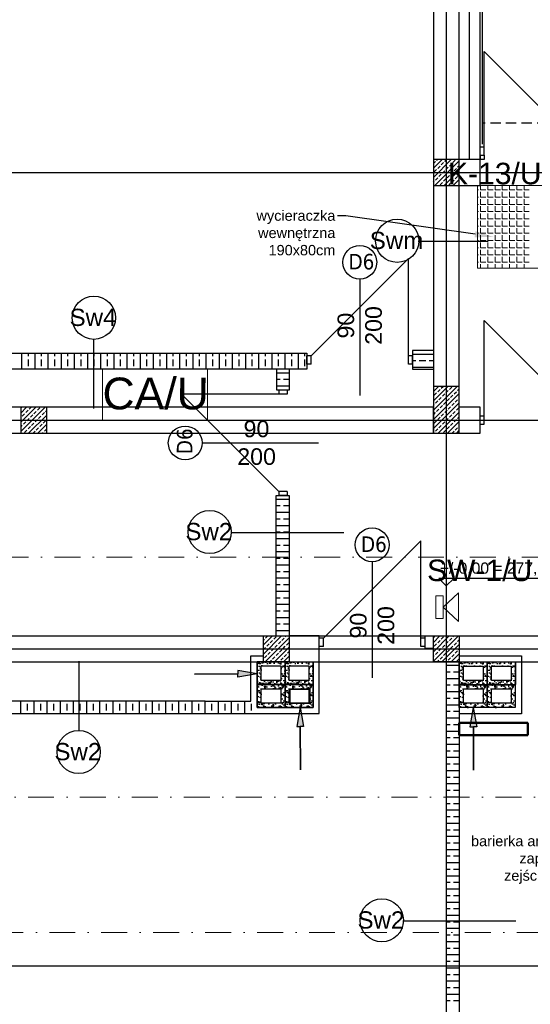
# Model space of a CAD drawing. Header units: millimetres. Extents: x -7023 to 53801, y 9849 to 33561.
# Tile 244 of 256: x 11218 to 11711, y 24014 to 24964. Entities that reach past the tile are written whole.
import ezdxf
from ezdxf.enums import TextEntityAlignment as Align

# ---------------------------------------------------------------- set-up
doc = ezdxf.new("R2010")
doc.units = ezdxf.units.MM
for name, pattern in [('DASHDOT', [1, 0.5, -0.25, 0, -0.25]), ('DASHDOTX2', [2, 1, -0.5, 0, -0.5]), ('DASHED', [0.75, 0.5, -0.25])]:
    doc.linetypes.add(name, pattern=pattern)
doc.layers.add('.IE_podklad', color=252, linetype='Continuous')
doc.layers.add('IE_SSWiN', color=86, linetype='Continuous')
doc.styles.add('MtX_Arial_2', font='txt')
doc.styles.add('Opisowy', font='arial.ttf')
doc.styles.get("Standard").update_dxf_attribs({"font": 'arial.ttf'})
doc.styles.add('WMF-ARIAL0', font='arial.ttf', dxfattribs={"oblique": 0.85})
doc.linetypes.add('ZIGZAG', pattern='A,0.00254,-5.08,[131,ltypeshp.shx,S=5.08,R=0,X=-5.08,Y=0],-10.16,[131,ltypeshp.shx,S=5.08,R=180,X=5.08,Y=0],-5.08', length=20.32254)

# ---------------------------------------------------------------- blocks, each defined once
blk = doc.blocks.new('A$C0A317D0A')
at = {"layer": 'IE_SSWiN', "lineweight": 18}
for p, q in [((5.12, 4.72), (10.27, 9.45)), ((10.27, 9.45), (10.27, 0)), ((5.12, 4.72), (10.27, 0))]:
    blk.add_line(p, q, dxfattribs=at)
blk.add_lwpolyline([(2.7, 8.53), (5.12, 8.53), (5.12, 0.92), (2.72, 0.92)], close=True, dxfattribs=at)

msp = doc.modelspace()

# ---------------------------------------------------------------- hatches: boundary and pattern name
at = {"layer": '.IE_podklad'}
h = msp.add_hatch(dxfattribs=at)
h.set_pattern_fill('AR-SAND', color=256, scale=0.1)
h.set_pattern_definition([(37.5, (-5339.925, 35154.1602), (-0.1600031, 4.8941324), [0, -3.8608, 0, -4.318, 0, -4.1275]), (7.5, (-5339.925, 35154.16), (4.4952328, 7.168251), [0, -2.0828, 0, -3.4798, 0, -1.3335]), (327.5, (-5343.0493, 35154.1602), (7.9099237, 0.01437185), [0, -1.27, 0, -4.572, 0, -5.969]), (317.5, (-5343.049, 35154.16), (7.6355645, 2.2292932), [0, -0.635, 0, -2.9972, 0, -3.429])])
h.paths.add_polyline_path([(11474.06, 24344.43), (11447.06, 24344.43), (11447.06, 24322.43), (11474.06, 24322.43)])
h.paths.add_polyline_path([(11470.06, 24340.43), (11470.06, 24326.43), (11451.06, 24326.43), (11451.06, 24340.43)], flags=16)
h.paths.add_polyline_path([(11474.06, 24322.43), (11447.06, 24322.43), (11447.06, 24300.43), (11474.06, 24300.43)])
h.paths.add_polyline_path([(11470.06, 24318.43), (11470.06, 24304.43), (11451.06, 24304.43), (11451.06, 24318.43)], flags=16)
h = msp.add_hatch(dxfattribs=at)
h.set_pattern_fill('AR-SAND', color=256, scale=0.1)
h.set_pattern_definition([(37.5, (-5312.925, 35154.1602), (-0.1600031, 4.8941324), [0, -3.8608, 0, -4.318, 0, -4.1275]), (7.5, (-5312.925, 35154.16), (4.4952328, 7.168251), [0, -2.0828, 0, -3.4798, 0, -1.3335]), (327.5, (-5316.0493, 35154.1602), (7.9099237, 0.01437185), [0, -1.27, 0, -4.572, 0, -5.969]), (317.5, (-5316.049, 35154.16), (7.6355645, 2.2292932), [0, -0.635, 0, -2.9972, 0, -3.429])])
h.paths.add_polyline_path([(11501.06, 24344.43), (11474.06, 24344.43), (11474.06, 24322.43), (11501.06, 24322.43)])
h.paths.add_polyline_path([(11497.06, 24340.43), (11497.06, 24326.43), (11478.06, 24326.43), (11478.06, 24340.43)], flags=16)
h.paths.add_polyline_path([(11501.06, 24322.43), (11474.06, 24322.43), (11474.06, 24300.43), (11501.06, 24300.43)])
h.paths.add_polyline_path([(11497.06, 24318.43), (11497.06, 24304.43), (11478.06, 24304.43), (11478.06, 24318.43)], flags=16)
h = msp.add_hatch(dxfattribs=at)
h.set_pattern_fill('AR-SAND', color=256, scale=0.1)
h.set_pattern_definition([(37.5, (-5144.925, 35154.11), (-0.1600031, 4.8941324), [0, -3.8608, 0, -4.318, 0, -4.1275]), (7.5, (-5144.925, 35154.11), (4.4952328, 7.168251), [0, -2.0828, 0, -3.4798, 0, -1.3335]), (327.5, (-5148.0493, 35154.11), (7.9099237, 0.01437185), [0, -1.27, 0, -4.572, 0, -5.969]), (317.5, (-5148.049, 35154.11), (7.6355645, 2.2292932), [0, -0.635, 0, -2.9972, 0, -3.429])])
h.paths.add_polyline_path([(11669.06, 24344.38), (11642.06, 24344.38), (11642.06, 24322.38), (11669.06, 24322.38)])
h.paths.add_polyline_path([(11665.06, 24340.38), (11665.06, 24326.38), (11646.06, 24326.38), (11646.06, 24340.38)], flags=16)
h.paths.add_polyline_path([(11669.06, 24322.38), (11642.06, 24322.38), (11642.06, 24300.38), (11669.06, 24300.38)])
h.paths.add_polyline_path([(11665.06, 24318.38), (11665.06, 24304.38), (11646.06, 24304.38), (11646.06, 24318.38)], flags=16)
h = msp.add_hatch(dxfattribs=at)
h.set_pattern_fill('AR-SAND', color=256, scale=0.1)
h.set_pattern_definition([(37.5, (-5117.925, 35154.11), (-0.1600031, 4.8941324), [0, -3.8608, 0, -4.318, 0, -4.1275]), (7.5, (-5117.925, 35154.11), (4.4952328, 7.168251), [0, -2.0828, 0, -3.4798, 0, -1.3335]), (327.5, (-5121.0493, 35154.11), (7.9099237, 0.01437185), [0, -1.27, 0, -4.572, 0, -5.969]), (317.5, (-5121.049, 35154.11), (7.6355645, 2.2292932), [0, -0.635, 0, -2.9972, 0, -3.429])])
h.paths.add_polyline_path([(11696.06, 24344.38), (11669.06, 24344.38), (11669.06, 24322.38), (11696.06, 24322.38)])
h.paths.add_polyline_path([(11692.06, 24340.38), (11692.06, 24326.38), (11673.06, 24326.38), (11673.06, 24340.38)], flags=16)
h.paths.add_polyline_path([(11696.06, 24322.38), (11669.06, 24322.38), (11669.06, 24300.38), (11696.06, 24300.38)])
h.paths.add_polyline_path([(11692.06, 24318.38), (11692.06, 24304.38), (11673.06, 24304.38), (11673.06, 24318.38)], flags=16)
h = msp.add_hatch(color=256, dxfattribs=at)
h.dxf.hatch_style = 1
h.paths.add_polyline_path([(11428.5, 24332.76), (11428.47, 24336.03), (11447.06, 24332.9), (11428.52, 24329.5)])
h = msp.add_hatch(color=256, dxfattribs=at)
h.dxf.hatch_style = 1
h.paths.add_polyline_path([(11488.6, 24282.01), (11485.34, 24282), (11488.53, 24300.57), (11491.86, 24282.02)])
h = msp.add_hatch(color=256, dxfattribs=at)
h.dxf.hatch_style = 1
h.paths.add_polyline_path([(11655.63, 24281.82), (11652.36, 24281.81), (11655.56, 24300.38), (11658.89, 24281.83)])

# ---------------------------------------------------------------- linework, layer by layer
at = {"layer": '.IE_podklad', "ltscale": 25}
for p, q in [((11629.56, 25399.22), (11629.56, 23307.08)), ((10554.1, 24816.88), (13853.09, 24816.88)), ((10554.1, 24577.88), (13536.66, 24577.88)), ((10554.1, 24356.88), (13853.09, 24356.88)), ((10554.1, 24050.88), (13853.09, 24050.88))]:
    msp.add_line(p, q, dxfattribs=at)
at = {"layer": '.IE_podklad'}
for p, q in [((11664.06, 25098.38), (11664.06, 24844.21)), ((11662.06, 24829.38), (11662.06, 25096.38)), ((11642.06, 24829.38), (11642.06, 25076.38)), ((11617.06, 25051.38), (11617.06, 24590.38)), ((11666.06, 24841.66), (11666.06, 24933.66)), ((11758.06, 24841.66), (11666.06, 24933.66)), ((11662.06, 24841.66), (11666.06, 24841.66)), ((11662.06, 24833.66), (11662.06, 24841.66)), ((11666.06, 24833.66), (11666.06, 24841.66)), ((11662.06, 24833.77), (11662.06, 24829.38)), ((11662.06, 24833.66), (11666.06, 24833.66)), ((11666.06, 24833.77), (11666.06, 24829.38)), ((11617.06, 24821.04), (11625.39, 24829.38)), ((11617.06, 24812.06), (11634.37, 24829.38)), ((11642.06, 24829.38), (11617.06, 24829.38)), ((11617.06, 24829.38), (11617.06, 24804.38)), ((11617.06, 24825.53), (11619.07, 24827.54)), ((11618.35, 24804.38), (11642.06, 24828.08)), ((11620.19, 24828.67), (11620.9, 24829.38)), ((11621.31, 24820.81), (11623.56, 24823.05)), ((11624.68, 24824.18), (11626.93, 24826.42)), ((11628.05, 24827.54), (11629.88, 24829.38)), ((11632.54, 24823.05), (11634.78, 24825.3)), ((11635.91, 24826.42), (11638.15, 24828.67)), ((11640.4, 24821.93), (11642.06, 24823.59)), ((11662.06, 24829.38), (11642.06, 24829.38)), ((11642.06, 24804.38), (11642.06, 24829.38)), ((11666.06, 24829.38), (11660.75, 24829.38)), ((11662.06, 24804.38), (11662.06, 24829.38)), ((11617.95, 24817.44), (11620.19, 24819.69)), ((11622.44, 24812.95), (11624.68, 24815.2)), ((11625.8, 24816.32), (11628.05, 24818.56)), ((11627.33, 24804.38), (11642.06, 24819.1)), ((11629.17, 24819.69), (11631.42, 24821.93)), ((11630.29, 24811.83), (11632.54, 24814.07)), ((11633.66, 24815.2), (11635.91, 24817.44)), ((11637.03, 24818.56), (11639.28, 24820.81)), ((11638.15, 24810.71), (11640.4, 24812.95)), ((11641.52, 24814.07), (11642.06, 24814.61)), ((11617.06, 24807.57), (11617.95, 24808.46)), ((11617.06, 24804.38), (11642.06, 24804.38)), ((11619.07, 24809.58), (11621.31, 24811.83)), ((11623.56, 24805.09), (11625.8, 24807.34)), ((11626.93, 24808.46), (11629.17, 24810.71)), ((11631.82, 24804.38), (11633.66, 24806.22)), ((11634.78, 24807.34), (11637.03, 24809.58)), ((11636.31, 24804.38), (11642.06, 24810.12)), ((11640.8, 24804.38), (11641.52, 24805.09)), ((11642.06, 24590.38), (11642.06, 24804.38)), ((11642.06, 24804.38), (11662.06, 24804.38)), ((11602.49, 24750.5), (11669.97, 24750.5)), ((11499.06, 24639.88), (11593.06, 24733.88)), ((11593.06, 24639.88), (11593.06, 24733.88)), ((11546.06, 24713.9), (11546.06, 24601.72)), ((11666.06, 24581.88), (11666.06, 24673.88)), ((11758.06, 24581.88), (11666.06, 24673.88)), ((11289.15, 24656.39), (11289.15, 24588.92)), ((10896.06, 24642.38), (11495.06, 24642.38)), ((11220.17, 24626.88), (11220.17, 24642.38)), ((11226.52, 24639.58), (11226.52, 24642.38)), ((11232.87, 24626.88), (11232.87, 24642.38)), ((11239.22, 24639.58), (11239.22, 24642.38)), ((11245.57, 24626.88), (11245.57, 24642.38)), ((11251.92, 24639.58), (11251.92, 24642.38)), ((11258.27, 24626.88), (11258.27, 24642.38)), ((11264.62, 24639.58), (11264.62, 24642.38)), ((11270.97, 24626.88), (11270.97, 24642.38)), ((11277.32, 24639.58), (11277.32, 24642.38)), ((11283.67, 24626.88), (11283.67, 24642.38)), ((11290.02, 24639.58), (11290.02, 24642.38)), ((11296.37, 24626.88), (11296.37, 24642.38)), ((11302.72, 24639.58), (11302.72, 24642.38)), ((11309.07, 24626.88), (11309.07, 24642.38)), ((11315.42, 24639.58), (11315.42, 24642.38)), ((11321.77, 24626.88), (11321.77, 24642.38)), ((11328.12, 24639.58), (11328.12, 24642.38)), ((11334.47, 24626.88), (11334.47, 24642.38)), ((11340.82, 24639.58), (11340.82, 24642.38)), ((11347.17, 24626.88), (11347.17, 24642.38)), ((11353.52, 24639.58), (11353.52, 24642.38)), ((11359.87, 24626.88), (11359.87, 24642.38)), ((11366.22, 24639.58), (11366.22, 24642.38)), ((11372.57, 24626.88), (11372.57, 24642.38)), ((11378.92, 24639.58), (11378.92, 24642.38)), ((11385.27, 24626.88), (11385.27, 24642.38)), ((11391.62, 24639.58), (11391.62, 24642.38)), ((11397.97, 24626.88), (11397.97, 24642.38)), ((11404.32, 24639.58), (11404.32, 24642.38)), ((11410.67, 24626.88), (11410.67, 24642.38)), ((11417.02, 24639.58), (11417.02, 24642.38)), ((11423.37, 24626.88), (11423.37, 24642.38)), ((11429.72, 24639.58), (11429.72, 24642.38)), ((11436.07, 24626.88), (11436.07, 24642.38)), ((11442.42, 24639.58), (11442.42, 24642.38)), ((11448.77, 24626.88), (11448.77, 24642.38)), ((11455.12, 24639.58), (11455.12, 24642.38)), ((11461.47, 24626.88), (11461.47, 24642.38)), ((11467.82, 24639.58), (11467.82, 24642.38)), ((11474.17, 24626.88), (11474.17, 24642.38)), ((11480.52, 24639.58), (11480.52, 24642.38)), ((11486.87, 24626.88), (11486.87, 24642.38)), ((11493.22, 24639.58), (11493.22, 24642.38)), ((11495.06, 24642.38), (11495.06, 24626.88)), ((11617.06, 24644.88), (11597.06, 24644.88)), ((11597.06, 24644.88), (11597.06, 24626.88)), ((11226.52, 24630.05), (11226.52, 24636.4)), ((11239.22, 24630.05), (11239.22, 24636.4)), ((11251.92, 24630.05), (11251.92, 24636.4)), ((11264.62, 24630.05), (11264.62, 24636.4)), ((11277.32, 24630.05), (11277.32, 24636.4)), ((11290.02, 24630.05), (11290.02, 24636.4)), ((11302.72, 24630.05), (11302.72, 24636.4)), ((11315.42, 24630.05), (11315.42, 24636.4)), ((11328.12, 24630.05), (11328.12, 24636.4)), ((11340.82, 24630.05), (11340.82, 24636.4)), ((11353.52, 24630.05), (11353.52, 24636.4)), ((11366.22, 24630.05), (11366.22, 24636.4)), ((11378.92, 24630.05), (11378.92, 24636.4)), ((11391.62, 24630.05), (11391.62, 24636.4)), ((11404.32, 24630.05), (11404.32, 24636.4)), ((11417.02, 24630.05), (11417.02, 24636.4)), ((11429.72, 24630.05), (11429.72, 24636.4)), ((11442.42, 24630.05), (11442.42, 24636.4)), ((11455.12, 24630.05), (11455.12, 24636.4)), ((11467.82, 24630.05), (11467.82, 24636.4)), ((11480.52, 24630.05), (11480.52, 24636.4)), ((11493.22, 24630.05), (11493.22, 24636.4)), ((11499.06, 24639.88), (11495.06, 24639.88)), ((11495.06, 24631.88), (11495.06, 24639.88)), ((11499.06, 24631.88), (11499.06, 24639.88)), ((11597.06, 24639.88), (11593.06, 24639.88)), ((11593.06, 24631.88), (11593.06, 24639.88)), ((11597.06, 24641.63), (11617.06, 24641.63)), ((11597.06, 24631.88), (11597.06, 24639.88)), ((11597.06, 24635.28), (11600.22, 24635.28)), ((11603.4, 24635.28), (11609.75, 24635.28)), ((11612.92, 24635.28), (11617.06, 24635.28)), ((11495.06, 24626.88), (10896.06, 24626.88)), ((11226.52, 24626.88), (11226.52, 24626.88)), ((11239.22, 24626.88), (11239.22, 24626.88)), ((11251.92, 24626.88), (11251.92, 24626.88)), ((11264.62, 24626.88), (11264.62, 24626.88)), ((11277.32, 24626.88), (11277.32, 24626.88)), ((11290.02, 24626.88), (11290.02, 24626.88)), ((11302.72, 24626.88), (11302.72, 24626.88)), ((11315.42, 24626.88), (11315.42, 24626.88)), ((11328.12, 24626.88), (11328.12, 24626.88)), ((11340.82, 24626.88), (11340.82, 24626.88)), ((11353.52, 24626.88), (11353.52, 24626.88)), ((11366.22, 24626.88), (11366.22, 24626.88)), ((11378.92, 24626.88), (11378.92, 24626.88)), ((11391.62, 24626.88), (11391.62, 24626.88)), ((11404.32, 24626.88), (11404.32, 24626.88)), ((11417.02, 24626.88), (11417.02, 24626.88)), ((11429.72, 24626.88), (11429.72, 24626.88)), ((11442.42, 24626.88), (11442.42, 24626.88)), ((11455.12, 24626.88), (11455.12, 24626.88)), ((11466.06, 24606.88), (11466.06, 24626.88)), ((11466.06, 24623.63), (11478.06, 24623.63)), ((11467.82, 24626.88), (11467.82, 24626.88)), ((11478.06, 24626.88), (11478.06, 24606.88)), ((11480.52, 24626.88), (11480.52, 24626.88)), ((11493.22, 24626.88), (11493.22, 24626.88)), ((11499.06, 24631.88), (11495.06, 24631.88)), ((11597.06, 24631.88), (11593.06, 24631.88)), ((11597.06, 24628.93), (11617.06, 24628.93)), ((11597.06, 24626.88), (11617.06, 24626.88)), ((11466.06, 24617.28), (11469.22, 24617.28)), ((11472.4, 24617.28), (11478.06, 24617.28)), ((11466.06, 24610.93), (11478.06, 24610.93)), ((11478.06, 24606.88), (11466.06, 24606.88)), ((11468.06, 24606.88), (11468.06, 24602.88)), ((11476.06, 24606.88), (11468.06, 24606.88)), ((11476.06, 24606.88), (11476.06, 24602.88)), ((11617.06, 24605.51), (11621.92, 24610.38)), ((11617.06, 24596.53), (11630.9, 24610.38)), ((11617.06, 24587.55), (11639.88, 24610.38)), ((11617.06, 24610), (11617.43, 24610.38)), ((11642.06, 24610.38), (11617.06, 24610.38)), ((11617.06, 24610.38), (11617.06, 24565.38)), ((11617.95, 24601.92), (11620.19, 24604.16)), ((11621.31, 24605.28), (11623.56, 24607.53)), ((11624.68, 24608.65), (11626.41, 24610.38)), ((11629.17, 24604.16), (11631.42, 24606.41)), ((11632.54, 24607.53), (11634.78, 24609.77)), ((11637.03, 24603.04), (11639.28, 24605.28)), ((11640.4, 24606.41), (11642.06, 24608.06)), ((11642.06, 24565.38), (11642.06, 24610.38)), ((11468.06, 24602.88), (11374.06, 24602.88)), ((11468.06, 24508.88), (11374.06, 24602.88)), ((11476.06, 24602.88), (11468.06, 24602.88)), ((11617.06, 24578.57), (11642.06, 24603.57)), ((11617.06, 24569.59), (11642.06, 24594.59)), ((11619.07, 24594.06), (11621.31, 24596.3)), ((11622.44, 24597.43), (11624.68, 24599.67)), ((11625.8, 24600.79), (11628.05, 24603.04)), ((11626.93, 24592.94), (11629.17, 24595.18)), ((11630.29, 24596.3), (11632.54, 24598.55)), ((11633.66, 24599.67), (11635.91, 24601.92)), ((11638.15, 24595.18), (11640.4, 24597.43)), ((11641.52, 24598.55), (11642.06, 24599.08)), ((11219.06, 24584.69), (11224.75, 24590.38)), ((11219.06, 24575.71), (11233.73, 24590.38)), ((11219.06, 24566.73), (11242.71, 24590.38)), ((11244.06, 24590.38), (11219.06, 24590.38)), ((11219.06, 24590.38), (11219.06, 24565.38)), ((11219.45, 24589.57), (11220.26, 24590.38)), ((11223.94, 24585.08), (11226.18, 24587.32)), ((11227.31, 24588.44), (11229.24, 24590.38)), ((11231.8, 24583.95), (11234.04, 24586.2)), ((11235.16, 24587.32), (11237.41, 24589.57)), ((11239.65, 24582.83), (11241.9, 24585.08)), ((11243.02, 24586.2), (11244.06, 24587.23)), ((11244.06, 24565.38), (11244.06, 24590.38)), ((11617.06, 24592.04), (11617.95, 24592.94)), ((11617.06, 24590.38), (11617.06, 24590.38)), ((11617.06, 24590.38), (11617.06, 24565.38)), ((11617.06, 24583.06), (11619.07, 24585.08)), ((11620.19, 24586.2), (11622.44, 24588.44)), ((11621.82, 24565.38), (11642.06, 24585.61)), ((11623.56, 24589.57), (11625.8, 24591.81)), ((11628.05, 24585.08), (11630.29, 24587.32)), ((11631.42, 24588.44), (11633.66, 24590.69)), ((11634.78, 24591.81), (11637.03, 24594.06)), ((11635.91, 24583.95), (11638.15, 24586.2)), ((11639.28, 24587.32), (11641.52, 24589.57)), ((11642.06, 24565.38), (11642.06, 24590.38)), ((11642.06, 24590.38), (11642.06, 24590.38)), ((11662.06, 24590.38), (11642.06, 24590.38)), ((11662.06, 24565.38), (11662.06, 24590.38)), ((11219.06, 24580.2), (11219.45, 24580.59)), ((11220.57, 24581.71), (11222.82, 24583.95)), ((11221.69, 24573.85), (11223.94, 24576.1)), ((11225.06, 24577.22), (11227.31, 24579.46)), ((11226.69, 24565.38), (11244.06, 24582.74)), ((11228.43, 24580.59), (11230.67, 24582.83)), ((11232.92, 24576.1), (11235.16, 24578.34)), ((11236.29, 24579.46), (11238.53, 24581.71)), ((11240.78, 24574.97), (11243.02, 24577.22)), ((11617.95, 24574.97), (11620.19, 24577.22)), ((11621.31, 24578.34), (11623.56, 24580.59)), ((11624.68, 24581.71), (11626.93, 24583.95)), ((11625.8, 24573.85), (11628.05, 24576.1)), ((11629.17, 24577.22), (11631.42, 24579.46)), ((11630.8, 24565.38), (11642.06, 24576.63)), ((11632.54, 24580.59), (11634.78, 24582.83)), ((11637.03, 24576.1), (11639.28, 24578.34)), ((11640.4, 24579.46), (11642.06, 24581.12)), ((11662.06, 24581.88), (11666.06, 24581.88)), ((11662.06, 24573.88), (11662.06, 24581.88)), ((11666.06, 24573.88), (11666.06, 24581.88)), ((11219.06, 24571.22), (11220.57, 24572.73)), ((11222.82, 24565.99), (11225.06, 24568.24)), ((11226.18, 24569.36), (11228.43, 24571.61)), ((11229.55, 24572.73), (11231.8, 24574.97)), ((11231.18, 24565.38), (11232.92, 24567.12)), ((11234.04, 24568.24), (11236.29, 24570.48)), ((11235.67, 24565.38), (11244.06, 24573.76)), ((11237.41, 24571.61), (11239.65, 24573.85)), ((11240.16, 24565.38), (11240.78, 24565.99)), ((11241.9, 24567.12), (11244.06, 24569.27)), ((11617.33, 24565.38), (11617.95, 24565.99)), ((11619.07, 24567.12), (11621.31, 24569.36)), ((11622.44, 24570.48), (11624.68, 24572.73)), ((11626.93, 24565.99), (11629.17, 24568.24)), ((11630.29, 24569.36), (11632.54, 24571.61)), ((11633.66, 24572.73), (11635.91, 24574.97)), ((11635.29, 24565.38), (11637.03, 24567.12)), ((11638.15, 24568.24), (11640.4, 24570.48)), ((11639.78, 24565.38), (11642.06, 24567.65)), ((11641.52, 24571.61), (11642.06, 24572.14)), ((11662.06, 24573.88), (11666.06, 24573.88)), ((11219.06, 24565.38), (11244.06, 24565.38)), ((11617.06, 24565.38), (11616.56, 24565.38)), ((11616.56, 24565.38), (11642.06, 24565.38)), ((11617.06, 24565.38), (11642.06, 24565.38)), ((11642.06, 24565.38), (11662.06, 24565.38)), ((11394.03, 24555.88), (11506.21, 24555.88)), ((11468.06, 24508.88), (11468.06, 24504.88)), ((11476.06, 24508.88), (11468.06, 24508.88)), ((11476.06, 24508.88), (11476.06, 24504.88)), ((11465.56, 24369.38), (11465.56, 24504.88)), ((11465.56, 24504.88), (11478.06, 24504.88)), ((11466.06, 24501.63), (11478.06, 24501.63)), ((11476.06, 24504.88), (11468.06, 24504.88)), ((11478.06, 24504.88), (11478.06, 24344.38)), ((11466.06, 24495.28), (11469.22, 24495.28)), ((11472.4, 24495.28), (11478.06, 24495.28)), ((11466.06, 24488.93), (11478.06, 24488.93)), ((11466.06, 24482.58), (11469.22, 24482.58)), ((11472.4, 24482.58), (11478.06, 24482.58)), ((11466.06, 24476.23), (11478.06, 24476.23)), ((11421.56, 24469.38), (11530.55, 24469.38)), ((11466.06, 24469.88), (11469.22, 24469.88)), ((11466.06, 24463.53), (11478.06, 24463.53)), ((11472.4, 24469.88), (11478.06, 24469.88)), ((11511.06, 24367.2), (11605.06, 24461.2)), ((11605.06, 24367.2), (11605.06, 24461.2)), ((11466.06, 24457.18), (11469.22, 24457.18)), ((11472.4, 24457.18), (11478.06, 24457.18)), ((11466.06, 24450.83), (11478.06, 24450.83)), ((11466.06, 24444.48), (11469.22, 24444.48)), ((11472.4, 24444.48), (11478.06, 24444.48)), ((11466.06, 24438.13), (11478.06, 24438.13)), ((11558.06, 24441.23), (11558.06, 24329.04)), ((11466.06, 24431.78), (11469.22, 24431.78)), ((11466.06, 24425.43), (11478.06, 24425.43)), ((11472.4, 24431.78), (11478.06, 24431.78)), ((11773.86, 24424.84), (11622.46, 24424.84)), ((11622.46, 24424.84), (11629.56, 24417.74)), ((11629.56, 24417.74), (11636.65, 24424.84)), ((11466.06, 24419.08), (11469.22, 24419.08)), ((11472.4, 24419.08), (11478.06, 24419.08)), ((11466.06, 24412.73), (11478.06, 24412.73)), ((11466.06, 24406.38), (11469.22, 24406.38)), ((11472.4, 24406.38), (11478.06, 24406.38)), ((11466.06, 24400.03), (11478.06, 24400.03)), ((11466.06, 24393.68), (11469.22, 24393.68)), ((11466.06, 24387.33), (11478.06, 24387.33)), ((11472.4, 24393.68), (11478.06, 24393.68)), ((11466.06, 24380.98), (11469.22, 24380.98)), ((11472.4, 24380.98), (11478.06, 24380.98)), ((11453.06, 24360.69), (11461.74, 24369.38)), ((11453.06, 24351.71), (11470.72, 24369.38)), ((11453.06, 24369.38), (11478.06, 24369.38)), ((11453.06, 24344.38), (11453.06, 24369.38)), ((11453.06, 24365.18), (11454.06, 24366.18)), ((11454.7, 24344.38), (11478.06, 24367.73)), ((11455.18, 24367.31), (11457.25, 24369.38)), ((11463.04, 24366.18), (11465.28, 24368.43)), ((11466.06, 24374.63), (11478.06, 24374.63)), ((11470.9, 24365.06), (11473.14, 24367.31)), ((11474.26, 24368.43), (11475.21, 24369.38)), ((11478.06, 24369.38), (11478.06, 24344.38)), ((11507.06, 24369.38), (11478.06, 24369.38)), ((11507.06, 24357.38), (11507.06, 24369.38)), ((11507.06, 24294.43), (11507.06, 24369.38)), ((11511.06, 24367.2), (11507.06, 24367.2)), ((11507.06, 24359.2), (11507.06, 24367.2)), ((11511.06, 24359.2), (11511.06, 24367.2)), ((11609.06, 24367.2), (11605.06, 24367.2)), ((11605.06, 24359.2), (11605.06, 24367.2)), ((11609.06, 24357.38), (11609.06, 24369.38)), ((11609.06, 24369.38), (11642.06, 24369.38)), ((11609.06, 24359.2), (11609.06, 24367.2)), ((11617.06, 24363.05), (11623.39, 24369.38)), ((11617.06, 24354.07), (11632.37, 24369.38)), ((11617.06, 24345.09), (11641.35, 24369.38)), ((11617.06, 24367.54), (11618.9, 24369.38)), ((11617.06, 24369.38), (11642.06, 24369.38)), ((11617.06, 24344.38), (11617.06, 24369.38)), ((11624.68, 24366.18), (11626.93, 24368.43)), ((11632.54, 24365.06), (11634.78, 24367.31)), ((11635.91, 24368.43), (11636.86, 24369.38)), ((11642.06, 24369.38), (11642.06, 24344.38)), ((11453.06, 24356.2), (11455.18, 24358.33)), ((11456.3, 24359.45), (11458.55, 24361.69)), ((11459.67, 24362.82), (11461.92, 24365.06)), ((11460.79, 24354.96), (11463.04, 24357.2)), ((11463.68, 24344.38), (11478.06, 24358.75)), ((11464.16, 24358.33), (11466.41, 24360.57)), ((11467.53, 24361.69), (11469.77, 24363.94)), ((11472.02, 24357.2), (11474.26, 24359.45)), ((11475.39, 24360.57), (11477.63, 24362.82)), ((11511.06, 24359.2), (11507.06, 24359.2)), ((11609.06, 24359.2), (11605.06, 24359.2)), ((11617.06, 24357.38), (11609.06, 24357.38)), ((11617.95, 24359.45), (11620.19, 24361.69)), ((11621.31, 24362.82), (11623.56, 24365.06)), ((11622.44, 24354.96), (11624.68, 24357.2)), ((11625.33, 24344.38), (11642.06, 24361.11)), ((11625.8, 24358.33), (11628.05, 24360.57)), ((11629.17, 24361.69), (11631.42, 24363.94)), ((11633.66, 24357.2), (11635.91, 24359.45)), ((11637.03, 24360.57), (11639.28, 24362.82)), ((11640.4, 24363.94), (11642.06, 24365.6)), ((11641.52, 24356.08), (11642.06, 24356.62)), ((11441.06, 24306.38), (11441.06, 24350.38)), ((11441.06, 24350.38), (11453.06, 24350.38)), ((11454.06, 24348.22), (11456.3, 24350.47)), ((11457.42, 24351.59), (11459.67, 24353.84)), ((11461.92, 24347.1), (11464.16, 24349.35)), ((11465.28, 24350.47), (11467.53, 24352.71)), ((11468.65, 24353.84), (11470.9, 24356.08)), ((11469.77, 24345.98), (11472.02, 24348.22)), ((11472.66, 24344.38), (11478.06, 24349.77)), ((11473.14, 24349.35), (11475.39, 24351.59)), ((11476.51, 24352.71), (11478.06, 24354.26)), ((11617.06, 24349.58), (11617.95, 24350.47)), ((11619.07, 24351.59), (11621.31, 24353.84)), ((11623.56, 24347.1), (11625.8, 24349.35)), ((11626.93, 24350.47), (11629.17, 24352.71)), ((11630.29, 24353.84), (11632.54, 24356.08)), ((11631.42, 24345.98), (11633.66, 24348.22)), ((11634.31, 24344.38), (11642.06, 24352.13)), ((11634.78, 24349.35), (11637.03, 24351.59)), ((11638.15, 24352.71), (11640.4, 24354.96)), ((11639.28, 24344.86), (11641.52, 24347.1)), ((11642.06, 24350.38), (11702.06, 24350.38)), ((11702.06, 24350.38), (11702.06, 24294.38)), ((11275.41, 24277.66), (11275.41, 24345.13)), ((11447.06, 24300.43), (11447.06, 24344.43)), ((11447.06, 24344.43), (11453.06, 24344.43)), ((11453.06, 24344.43), (11447.06, 24344.43)), ((11447.06, 24344.43), (11447.06, 24300.43)), ((11478.06, 24344.38), (11453.06, 24344.38)), ((11459.19, 24344.38), (11460.79, 24345.98)), ((11468.17, 24344.38), (11468.65, 24344.86)), ((11477.63, 24344.86), (11478.06, 24345.28)), ((11478.06, 24344.43), (11501.06, 24344.43)), ((11501.06, 24300.43), (11501.06, 24344.43)), ((11642.06, 24344.38), (11617.06, 24344.38)), ((11620.84, 24344.38), (11622.44, 24345.98)), ((11629.56, 24344.38), (11629.56, 23844.38)), ((11629.56, 24341.13), (11642.06, 24341.13)), ((11629.82, 24344.38), (11630.29, 24344.86)), ((11642.06, 24344.38), (11642.06, 23844.38)), ((11642.18, 24344.38), (11696.18, 24344.38)), ((11696.18, 24344.38), (11696.06, 24300.38)), ((11629.56, 24334.78), (11633.22, 24334.78)), ((11629.56, 24328.43), (11642.06, 24328.43)), ((11636.4, 24334.78), (11642.06, 24334.78)), ((11629.56, 24322.08), (11633.22, 24322.08)), ((11636.4, 24322.08), (11642.06, 24322.08)), ((11629.56, 24315.73), (11642.06, 24315.73)), ((11629.56, 24309.38), (11633.22, 24309.38)), ((11636.4, 24309.38), (11642.06, 24309.38)), ((11397.1, 24306.38), (10896.06, 24306.38)), ((11219.23, 24294.41), (11219.23, 24306.41)), ((11225.58, 24297.55), (11225.58, 24303.9)), ((11231.93, 24294.41), (11231.93, 24306.41)), ((11238.28, 24297.55), (11238.28, 24303.9)), ((11244.63, 24294.41), (11244.63, 24306.41)), ((11250.98, 24297.55), (11250.98, 24303.9)), ((11257.33, 24294.41), (11257.33, 24306.41)), ((11263.68, 24297.55), (11263.68, 24303.9)), ((11270.03, 24294.41), (11270.03, 24306.41)), ((11276.38, 24297.55), (11276.38, 24303.9)), ((11282.73, 24294.41), (11282.73, 24306.41)), ((11289.08, 24297.55), (11289.08, 24303.9)), ((11295.43, 24294.41), (11295.43, 24306.41)), ((11301.78, 24297.55), (11301.78, 24303.9)), ((11308.13, 24294.41), (11308.13, 24306.41)), ((11314.48, 24297.55), (11314.48, 24303.9)), ((11320.83, 24294.42), (11320.83, 24306.42)), ((11327.18, 24297.55), (11327.18, 24303.9)), ((11333.53, 24294.42), (11333.53, 24306.42)), ((11339.88, 24297.55), (11339.88, 24303.9)), ((11346.23, 24294.42), (11346.23, 24306.42)), ((11352.58, 24297.55), (11352.58, 24303.9)), ((11358.93, 24294.42), (11358.93, 24306.42)), ((11365.28, 24297.55), (11365.28, 24303.9)), ((11371.63, 24294.42), (11371.63, 24306.42)), ((11377.98, 24297.55), (11377.98, 24303.9)), ((11384.33, 24294.42), (11384.33, 24306.42)), ((11390.68, 24297.55), (11390.68, 24303.9)), ((11397.03, 24294.42), (11397.03, 24306.42)), ((11397.1, 24306.38), (11441.06, 24306.38)), ((11403.38, 24297.55), (11403.38, 24303.9)), ((11409.73, 24294.42), (11409.73, 24306.42)), ((11416.08, 24297.55), (11416.08, 24303.9)), ((11422.43, 24294.42), (11422.43, 24306.42)), ((11428.78, 24297.55), (11428.78, 24303.9)), ((11435.13, 24294.43), (11435.13, 24306.43)), ((11441.48, 24297.55), (11441.48, 24303.9)), ((11447.06, 24300.43), (11501.06, 24300.43)), ((11629.56, 24303.03), (11642.06, 24303.03)), ((11696.06, 24300.38), (11642.06, 24300.38)), ((11478.06, 24294.38), (10896.06, 24294.38)), ((11423.08, 24294.43), (11507.06, 24294.43)), ((11629.56, 24296.68), (11633.22, 24296.68)), ((11629.56, 24290.33), (11642.06, 24290.33)), ((11636.4, 24296.68), (11642.06, 24296.68)), ((11702.06, 24294.38), (11642.06, 24294.38)), ((11629.56, 24283.98), (11633.22, 24283.98)), ((11636.4, 24283.98), (11642.06, 24283.98)), ((11629.56, 24277.63), (11642.06, 24277.63)), ((11629.56, 24271.28), (11633.22, 24271.28)), ((11636.4, 24271.28), (11642.06, 24271.28)), ((11629.56, 24264.93), (11642.06, 24264.93)), ((11629.56, 24258.58), (11633.22, 24258.58)), ((11629.56, 24252.23), (11642.06, 24252.23)), ((11636.4, 24258.58), (11642.06, 24258.58)), ((11629.56, 24245.88), (11633.22, 24245.88)), ((11636.4, 24245.88), (11642.06, 24245.88)), ((11629.56, 24239.53), (11642.06, 24239.53)), ((11629.56, 24233.18), (11633.22, 24233.18)), ((11636.4, 24233.18), (11642.06, 24233.18)), ((11629.56, 24226.83), (11642.06, 24226.83)), ((11629.56, 24220.48), (11633.22, 24220.48)), ((11629.56, 24214.13), (11642.06, 24214.13)), ((11636.4, 24220.48), (11642.06, 24220.48)), ((11629.56, 24207.78), (11633.22, 24207.78)), ((11636.4, 24207.78), (11642.06, 24207.78)), ((11629.56, 24201.43), (11642.06, 24201.43)), ((11629.56, 24195.08), (11633.22, 24195.08)), ((11636.4, 24195.08), (11642.06, 24195.08)), ((11629.56, 24188.73), (11642.06, 24188.73)), ((11629.56, 24182.38), (11633.22, 24182.38)), ((11629.56, 24176.03), (11642.06, 24176.03)), ((11636.4, 24182.38), (11642.06, 24182.38)), ((11629.56, 24169.68), (11633.22, 24169.68)), ((11636.4, 24169.68), (11642.06, 24169.68)), ((11629.56, 24163.33), (11642.06, 24163.33)), ((11629.56, 24156.98), (11633.22, 24156.98)), ((11636.4, 24156.98), (11642.06, 24156.98)), ((11629.56, 24150.63), (11642.06, 24150.63)), ((11629.56, 24144.28), (11633.22, 24144.28)), ((11636.4, 24144.28), (11642.06, 24144.28)), ((11629.56, 24137.93), (11642.06, 24137.93)), ((11629.56, 24131.58), (11633.22, 24131.58)), ((11636.4, 24131.58), (11642.06, 24131.58)), ((11629.56, 24125.23), (11642.06, 24125.23)), ((11629.56, 24118.88), (11633.22, 24118.88)), ((11629.56, 24112.53), (11642.06, 24112.53)), ((11636.4, 24118.88), (11642.06, 24118.88)), ((11629.56, 24106.18), (11633.22, 24106.18)), ((11636.4, 24106.18), (11642.06, 24106.18)), ((11587.56, 24094.38), (11696.55, 24094.38)), ((11629.56, 24099.83), (11642.06, 24099.83)), ((11629.56, 24093.48), (11633.22, 24093.48)), ((11636.4, 24093.48), (11642.06, 24093.48)), ((11629.56, 24087.13), (11642.06, 24087.13)), ((11629.56, 24080.78), (11633.22, 24080.78)), ((11629.56, 24074.43), (11642.06, 24074.43)), ((11636.4, 24080.78), (11642.06, 24080.78)), ((11629.56, 24068.08), (11633.22, 24068.08)), ((11636.4, 24068.08), (11642.06, 24068.08)), ((11629.56, 24061.73), (11642.06, 24061.73)), ((11629.56, 24055.38), (11633.22, 24055.38)), ((11636.4, 24055.38), (11642.06, 24055.38)), ((11629.56, 24049.03), (11642.06, 24049.03)), ((11629.56, 24042.68), (11633.22, 24042.68)), ((11629.56, 24036.33), (11642.06, 24036.33)), ((11636.4, 24042.68), (11642.06, 24042.68)), ((11629.56, 24029.98), (11633.22, 24029.98)), ((11636.4, 24029.98), (11642.06, 24029.98)), ((11629.56, 24023.63), (11642.06, 24023.63)), ((11629.56, 24017.28), (11633.22, 24017.28)), ((11636.4, 24017.28), (11642.06, 24017.28))]:
    msp.add_line(p, q, dxfattribs=at)
at = {"layer": '.IE_podklad', "linetype": 'ZIGZAG'}
msp.add_line((11652.06, 24829.38), (11652.06, 25086.38), dxfattribs=at)
at = {"layer": '.IE_podklad', "linetype": 'DASHED', "ltscale": 20}
msp.add_line((11862.06, 24864.38), (11664.06, 24864.38), dxfattribs=at)
at = {"layer": '.IE_podklad', "linetype": 'DASHDOTX2', "ltscale": 10}
msp.add_line((11578.18, 24816.88), (12214.83, 24816.88), dxfattribs=at)
at = {"layer": '.IE_podklad', "lineweight": 13}
for p, q in [((11659.56, 24804.38), (11849.56, 24804.38)), ((11659.56, 24724.38), (11659.56, 24804.38)), ((11662.61, 24800.14), (11662.61, 24804.38)), ((11669.59, 24800.14), (11669.59, 24804.38)), ((11676.58, 24800.14), (11676.58, 24804.38)), ((11683.56, 24800.14), (11683.56, 24804.38)), ((11690.55, 24800.14), (11690.55, 24804.38)), ((11697.53, 24800.14), (11697.53, 24804.38)), ((11704.52, 24800.14), (11704.52, 24804.38)), ((11659.56, 24800.14), (11660.7, 24800.14)), ((11662.61, 24800.14), (11667.69, 24800.14)), ((11662.61, 24793.15), (11662.61, 24798.23)), ((11669.59, 24800.14), (11674.67, 24800.14)), ((11669.59, 24793.15), (11669.59, 24798.23)), ((11676.58, 24800.14), (11681.66, 24800.14)), ((11676.58, 24793.15), (11676.58, 24798.23)), ((11683.56, 24800.14), (11688.64, 24800.14)), ((11683.56, 24793.15), (11683.56, 24798.23)), ((11690.55, 24800.14), (11695.63, 24800.14)), ((11690.55, 24793.15), (11690.55, 24798.23)), ((11697.53, 24800.14), (11702.61, 24800.14)), ((11697.53, 24793.15), (11697.53, 24798.23)), ((11704.52, 24800.14), (11709.6, 24800.14)), ((11704.52, 24793.15), (11704.52, 24798.23)), ((11659.56, 24793.15), (11660.7, 24793.15)), ((11659.56, 24786.17), (11660.7, 24786.17)), ((11662.61, 24793.15), (11667.69, 24793.15)), ((11662.61, 24786.17), (11662.61, 24791.25)), ((11662.61, 24786.17), (11667.69, 24786.17)), ((11669.59, 24793.15), (11674.67, 24793.15)), ((11669.59, 24786.17), (11669.59, 24791.25)), ((11669.59, 24786.17), (11674.67, 24786.17)), ((11676.58, 24793.15), (11681.66, 24793.15)), ((11676.58, 24786.17), (11676.58, 24791.25)), ((11676.58, 24786.17), (11681.66, 24786.17)), ((11683.56, 24793.15), (11688.64, 24793.15)), ((11683.56, 24786.17), (11683.56, 24791.25)), ((11683.56, 24786.17), (11688.64, 24786.17)), ((11690.55, 24793.15), (11695.63, 24793.15)), ((11690.55, 24786.17), (11690.55, 24791.25)), ((11690.55, 24786.17), (11695.63, 24786.17)), ((11697.53, 24793.15), (11702.61, 24793.15)), ((11697.53, 24786.17), (11697.53, 24791.25)), ((11697.53, 24786.17), (11702.61, 24786.17)), ((11704.52, 24793.15), (11709.6, 24793.15)), ((11704.52, 24786.17), (11704.52, 24791.25)), ((11704.52, 24786.17), (11709.6, 24786.17)), ((11659.56, 24779.18), (11660.7, 24779.18)), ((11662.61, 24779.18), (11662.61, 24784.26)), ((11662.61, 24779.18), (11667.69, 24779.18)), ((11662.61, 24772.2), (11662.61, 24777.28)), ((11669.59, 24779.18), (11669.59, 24784.26)), ((11669.59, 24779.18), (11674.67, 24779.18)), ((11669.59, 24772.2), (11669.59, 24777.28)), ((11676.58, 24779.18), (11676.58, 24784.26)), ((11676.58, 24779.18), (11681.66, 24779.18)), ((11676.58, 24772.2), (11676.58, 24777.28)), ((11683.56, 24779.18), (11683.56, 24784.26)), ((11683.56, 24779.18), (11688.64, 24779.18)), ((11683.56, 24772.2), (11683.56, 24777.28)), ((11690.55, 24779.18), (11690.55, 24784.26)), ((11690.55, 24779.18), (11695.63, 24779.18)), ((11690.55, 24772.2), (11690.55, 24777.28)), ((11697.53, 24779.18), (11697.53, 24784.26)), ((11697.53, 24779.18), (11702.61, 24779.18)), ((11697.53, 24772.2), (11697.53, 24777.28)), ((11704.52, 24779.18), (11704.52, 24784.26)), ((11704.52, 24779.18), (11709.6, 24779.18)), ((11704.52, 24772.2), (11704.52, 24777.28)), ((11659.56, 24772.2), (11660.7, 24772.2)), ((11662.61, 24772.2), (11667.69, 24772.2)), ((11662.61, 24765.21), (11662.61, 24770.29)), ((11669.59, 24772.2), (11674.67, 24772.2)), ((11669.59, 24765.21), (11669.59, 24770.29)), ((11676.58, 24772.2), (11681.66, 24772.2)), ((11676.58, 24765.21), (11676.58, 24770.29)), ((11683.56, 24772.2), (11688.64, 24772.2)), ((11683.56, 24765.21), (11683.56, 24770.29)), ((11690.55, 24772.2), (11695.63, 24772.2)), ((11690.55, 24765.21), (11690.55, 24770.29)), ((11697.53, 24772.2), (11702.61, 24772.2)), ((11697.53, 24765.21), (11697.53, 24770.29)), ((11704.52, 24772.2), (11709.6, 24772.2)), ((11704.52, 24765.21), (11704.52, 24770.29)), ((11659.56, 24765.21), (11660.7, 24765.21)), ((11659.56, 24758.23), (11660.7, 24758.23)), ((11662.61, 24765.21), (11667.69, 24765.21)), ((11662.61, 24758.23), (11662.61, 24763.31)), ((11662.61, 24758.23), (11667.69, 24758.23)), ((11662.61, 24751.24), (11662.61, 24756.32)), ((11669.59, 24765.21), (11674.67, 24765.21)), ((11669.59, 24758.23), (11669.59, 24763.31)), ((11669.59, 24758.23), (11674.67, 24758.23)), ((11669.59, 24751.24), (11669.59, 24756.32)), ((11676.58, 24765.21), (11681.66, 24765.21)), ((11676.58, 24758.23), (11676.58, 24763.31)), ((11676.58, 24758.23), (11681.66, 24758.23)), ((11676.58, 24751.24), (11676.58, 24756.32)), ((11683.56, 24765.21), (11688.64, 24765.21)), ((11683.56, 24758.23), (11683.56, 24763.31)), ((11683.56, 24758.23), (11688.64, 24758.23)), ((11683.56, 24751.24), (11683.56, 24756.32)), ((11690.55, 24765.21), (11695.63, 24765.21)), ((11690.55, 24758.23), (11690.55, 24763.31)), ((11690.55, 24758.23), (11695.63, 24758.23)), ((11690.55, 24751.24), (11690.55, 24756.32)), ((11697.53, 24765.21), (11702.61, 24765.21)), ((11697.53, 24758.23), (11697.53, 24763.31)), ((11697.53, 24758.23), (11702.61, 24758.23)), ((11697.53, 24751.24), (11697.53, 24756.32)), ((11704.52, 24765.21), (11709.6, 24765.21)), ((11704.52, 24758.23), (11704.52, 24763.31)), ((11704.52, 24758.23), (11709.6, 24758.23)), ((11704.52, 24751.24), (11704.52, 24756.32)), ((11659.56, 24751.24), (11660.7, 24751.24)), ((11662.61, 24751.24), (11667.69, 24751.24)), ((11662.61, 24744.26), (11662.61, 24749.34)), ((11669.59, 24751.24), (11674.67, 24751.24)), ((11669.59, 24744.26), (11669.59, 24749.34)), ((11676.58, 24751.24), (11681.66, 24751.24)), ((11676.58, 24744.26), (11676.58, 24749.34)), ((11683.56, 24751.24), (11688.64, 24751.24)), ((11683.56, 24744.26), (11683.56, 24749.34)), ((11690.55, 24751.24), (11695.63, 24751.24)), ((11690.55, 24744.26), (11690.55, 24749.34)), ((11697.53, 24751.24), (11702.61, 24751.24)), ((11697.53, 24744.26), (11697.53, 24749.34)), ((11704.52, 24751.24), (11709.6, 24751.24)), ((11704.52, 24744.26), (11704.52, 24749.34)), ((11659.56, 24744.26), (11660.7, 24744.26)), ((11659.56, 24737.27), (11660.7, 24737.27)), ((11662.61, 24744.26), (11667.69, 24744.26)), ((11662.61, 24737.27), (11662.61, 24742.35)), ((11662.61, 24737.27), (11667.69, 24737.27)), ((11669.59, 24744.26), (11674.67, 24744.26)), ((11669.59, 24737.27), (11669.59, 24742.35)), ((11669.59, 24737.27), (11674.67, 24737.27)), ((11676.58, 24744.26), (11681.66, 24744.26)), ((11676.58, 24737.27), (11676.58, 24742.35)), ((11676.58, 24737.27), (11681.66, 24737.27)), ((11683.56, 24744.26), (11688.64, 24744.26)), ((11683.56, 24737.27), (11683.56, 24742.35)), ((11683.56, 24737.27), (11688.64, 24737.27)), ((11690.55, 24744.26), (11695.63, 24744.26)), ((11690.55, 24737.27), (11690.55, 24742.35)), ((11690.55, 24737.27), (11695.63, 24737.27)), ((11697.53, 24744.26), (11702.61, 24744.26)), ((11697.53, 24737.27), (11697.53, 24742.35)), ((11697.53, 24737.27), (11702.61, 24737.27)), ((11704.52, 24744.26), (11709.6, 24744.26)), ((11704.52, 24737.27), (11704.52, 24742.35)), ((11704.52, 24737.27), (11709.6, 24737.27)), ((11659.56, 24730.29), (11660.7, 24730.29)), ((11662.61, 24730.29), (11662.61, 24735.37)), ((11662.61, 24730.29), (11667.69, 24730.29)), ((11662.61, 24724.38), (11662.61, 24728.38)), ((11669.59, 24730.29), (11669.59, 24735.37)), ((11669.59, 24730.29), (11674.67, 24730.29)), ((11669.59, 24724.38), (11669.59, 24728.38)), ((11676.58, 24730.29), (11676.58, 24735.37)), ((11676.58, 24730.29), (11681.66, 24730.29)), ((11676.58, 24724.38), (11676.58, 24728.38)), ((11683.56, 24730.29), (11683.56, 24735.37)), ((11683.56, 24730.29), (11688.64, 24730.29)), ((11683.56, 24724.38), (11683.56, 24728.38)), ((11690.55, 24730.29), (11690.55, 24735.37)), ((11690.55, 24730.29), (11695.63, 24730.29)), ((11690.55, 24724.38), (11690.55, 24728.38)), ((11697.53, 24730.29), (11697.53, 24735.37)), ((11697.53, 24730.29), (11702.61, 24730.29)), ((11697.53, 24724.38), (11697.53, 24728.38)), ((11704.52, 24730.29), (11704.52, 24735.37)), ((11704.52, 24730.29), (11709.6, 24730.29)), ((11704.52, 24724.38), (11704.52, 24728.38)), ((11849.56, 24724.38), (11659.56, 24724.38))]:
    msp.add_line(p, q, dxfattribs=at)
at = {"layer": '.IE_podklad', "linetype": 'ByBlock', "lineweight": -2}
msp.add_line((11532.52, 24775.21), (11524.52, 24775.21), dxfattribs=at)
at = {"layer": '.IE_podklad', "ltscale": 0.5}
for p, q in [((11617.06, 24590.37), (10896.06, 24590.38)), ((11617.06, 24565.38), (11617.06, 24590.37)), ((10896.06, 24565.38), (11617.06, 24565.38)), ((10921.06, 24369.38), (12039.56, 24369.38)), ((10921.06, 24344.38), (12039.56, 24344.38))]:
    msp.add_line(p, q, dxfattribs=at)
at = {"layer": '.IE_podklad', "linetype": 'DASHDOT', "lineweight": 13, "ltscale": 50}
msp.add_line((10550.17, 24445.55), (13108.47, 24445.55), dxfattribs=at)
at = {"layer": '.IE_podklad', "lineweight": 30}
for p, q in [((11451.06, 24340.43), (11470.06, 24340.43)), ((11451.06, 24326.43), (11451.06, 24340.43)), ((11470.06, 24340.43), (11470.06, 24326.43)), ((11470.06, 24326.43), (11451.06, 24326.43)), ((11479.06, 24318.14), (11498.06, 24318.14)), ((11479.06, 24304.14), (11479.06, 24318.14)), ((11498.06, 24318.14), (11498.06, 24304.14)), ((11646.06, 24318.43), (11665.06, 24318.43)), ((11646.06, 24304.43), (11646.06, 24318.43)), ((11665.06, 24318.43), (11665.06, 24304.43)), ((11498.06, 24304.14), (11479.06, 24304.14)), ((11665.06, 24304.43), (11646.06, 24304.43))]:
    msp.add_line(p, q, dxfattribs=at)
at = {"layer": '.IE_podklad', "lineweight": 50}
for p, q in [((11708.06, 24285.55), (11642.06, 24285.55)), ((11642.06, 24285.55), (11642.06, 24273.55)), ((11708.06, 24273.55), (11708.06, 24285.55)), ((11642.06, 24273.55), (11708.06, 24273.55))]:
    msp.add_line(p, q, dxfattribs=at)
at = {"layer": '.IE_podklad', "linetype": 'ByBlock', "lineweight": -2}
msp.add_lwpolyline([(11657.22, 24757.28), (11532.52, 24775.21)], dxfattribs=at)
at = {"layer": '.IE_podklad', "ltscale": 0.3}
for points in [[(11447.06, 24322.43), (11447.06, 24344.43), (11474.06, 24344.43), (11474.06, 24322.43)], [(11451.06, 24326.43), (11451.06, 24340.43), (11470.06, 24340.43), (11470.06, 24326.43)], [(11474.06, 24322.43), (11474.06, 24344.43), (11501.06, 24344.43), (11501.06, 24322.43)], [(11478.06, 24326.43), (11478.06, 24340.43), (11497.06, 24340.43), (11497.06, 24326.43)], [(11642.06, 24322.38), (11642.06, 24344.38), (11669.06, 24344.38), (11669.06, 24322.38)], [(11646.06, 24326.38), (11646.06, 24340.38), (11665.06, 24340.38), (11665.06, 24326.38)], [(11669.06, 24322.38), (11669.06, 24344.38), (11696.06, 24344.38), (11696.06, 24322.38)], [(11673.06, 24326.38), (11673.06, 24340.38), (11692.06, 24340.38), (11692.06, 24326.38)], [(11447.06, 24300.43), (11447.06, 24322.43), (11474.06, 24322.43), (11474.06, 24300.43)], [(11474.06, 24300.43), (11474.06, 24322.43), (11501.06, 24322.43), (11501.06, 24300.43)], [(11642.06, 24300.38), (11642.06, 24322.38), (11669.06, 24322.38), (11669.06, 24300.38)], [(11669.06, 24300.38), (11669.06, 24322.38), (11696.06, 24322.38), (11696.06, 24300.38)], [(11451.06, 24304.43), (11451.06, 24318.43), (11470.06, 24318.43), (11470.06, 24304.43)], [(11478.06, 24304.43), (11478.06, 24318.43), (11497.06, 24318.43), (11497.06, 24304.43)], [(11646.06, 24304.38), (11646.06, 24318.38), (11665.06, 24318.38), (11665.06, 24304.38)], [(11673.06, 24304.38), (11673.06, 24318.38), (11692.06, 24318.38), (11692.06, 24304.38)]]:
    msp.add_lwpolyline(points, close=True, dxfattribs=at)
at = {"layer": '.IE_podklad'}
for points in [[(11447.06, 24332.9), (11428.47, 24336.03), (11428.5, 24332.76), (11386.61, 24332.45)], [(11447.06, 24332.9), (11428.52, 24329.5), (11428.5, 24332.76), (11386.61, 24332.45)], [(11386.61, 24332.45), (11428.5, 24332.76)], [(11386.61, 24332.45), (11428.5, 24332.76)], [(11488.53, 24300.57), (11485.34, 24282), (11488.6, 24282.01), (11488.76, 24240.12)], [(11488.53, 24300.57), (11491.86, 24282.02), (11488.6, 24282.01), (11488.76, 24240.12)], [(11655.56, 24300.38), (11652.36, 24281.81), (11655.63, 24281.82), (11655.78, 24239.93)], [(11655.56, 24300.38), (11658.89, 24281.83), (11655.63, 24281.82), (11655.78, 24239.93)], [(11488.76, 24240.12), (11488.6, 24282.01)], [(11488.76, 24240.12), (11488.6, 24282.01)], [(11655.78, 24239.93), (11655.63, 24281.82)], [(11655.78, 24239.93), (11655.63, 24281.82)]]:
    msp.add_lwpolyline(points, dxfattribs=at)
at = {"layer": '.IE_podklad', "linetype": 'DASHDOT', "lineweight": 13, "ltscale": 50}
for points in [[(13605.79, 24213.88), (11142.99, 24213.88)], [(12373.83, 24083.01), (11142.99, 24083.01)]]:
    msp.add_lwpolyline(points, dxfattribs=at)
at = {"layer": '.IE_podklad'}
for centre in [(11582.21, 24750.97), (11289.62, 24676.67), (11401.28, 24469.85), (11274.94, 24257.38), (11567.28, 24094.85)]:
    msp.add_circle(centre, 20.85, dxfattribs=at)
at = {"layer": '.IE_podklad', "linetype": 'Continuous'}
for centre in [(11546.06, 24730.22), (11377.72, 24555.81), (11558.06, 24457.41)]:
    msp.add_circle(centre, 16.31, dxfattribs=at)
at = {"layer": '.IE_podklad'}
msp.add_solid([(11657.64, 24760.25), (11675.03, 24754.72), (11656.79, 24754.31)], dxfattribs=at)
at = {"layer": 'IE_SSWiN', "linetype": 'Continuous', "lineweight": 20, "ltscale": 30}
msp.add_lwpolyline([(11297.93, 24577.88), (11399.05, 24577.88), (11399.05, 24627.38), (11297.93, 24627.38), (11297.93, 24577.88)], dxfattribs=at)

# ---------------------------------------------------------------- block references
at = {"layer": 'IE_SSWiN', "lineweight": 18, "xscale": 2.90794357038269, "yscale": 2.90794357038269, "zscale": 2.90794357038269}
msp.add_blockref('A$C0A317D0A', (11611.59, 24383.47), dxfattribs=at)

# ---------------------------------------------------------------- texts
at = {"layer": '.IE_podklad', "linetype": 'Continuous', "style": 'Opisowy'}
for s, height, p in [('Swm', 16.64, (11555.71, 24743.02)), ('Sw4', 16.64, (11266.15, 24668.72)), ('Sw2', 16.64, (11377.86, 24461.9)), ('+/-0,00 = 277,25 m.n.p.m', 10.8, (11623.38, 24429.55)), ('Sw2', 16.64, (11251.52, 24249.43)), ('Sw2', 16.64, (11543.86, 24086.89))]:
    msp.add_text(s, height=height, dxfattribs=at).set_placement(p)
at = {"layer": '.IE_podklad', "linetype": 'Continuous'}
for s, height, rotation, style, p in [('200', 16, 90, 'Opisowy', (11567.32, 24650.56)), ('90', 16, 90, 'Opisowy', (11540.59, 24656.64)), ('90', 16, 360, 'Opisowy', (11434, 24561.34)), ('200', 16, 360, 'Opisowy', (11427.92, 24534.61)), ('200', 16, 90, 'Opisowy', (11579.32, 24360.88)), ('90', 16, 90, 'Opisowy', (11552.59, 24366.96)), ('%%UStrefa pożarowa', 18, 360, 'MtX_Arial_2', (11029.04, 24129.34))]:
    msp.add_text(s, height=height, rotation=rotation, dxfattribs=dict(at, style=style)).set_placement(p)
at = {"layer": '.IE_podklad', "char_height": 10, "attachment_point": 3}
for s, insert in [('\\pxqr;wycieraczka \\Pwewnętrzna\\P190x80cm', (11522.52, 24780.29)), ('\\pxqr;barierka antypaniczna\\Pzapobiegająca \\Pzejściu do piwnic', (11790.08, 24176.42))]:
    msp.add_mtext(s, dxfattribs=dict(at, insert=insert))
at = {"layer": '.IE_podklad', "char_height": 15, "width": 230.4406, "attachment_point": 1}
for insert in [(11535.23, 24738.33), (11547.23, 24465.52)]:
    msp.add_mtext('{\\fTahoma|b0|i0|c238|p34;D6}', dxfattribs=dict(at, insert=insert))
at = {"layer": '.IE_podklad', "insert": (11369.6, 24544.98), "char_height": 15, "width": 230.4406, "attachment_point": 1, "rotation": 90}
msp.add_mtext('{\\fTahoma|b0|i0|c238|p34;D6}', dxfattribs=at)
at = {"layer": 'IE_SSWiN', "linetype": 'Continuous'}
for s, p in [('K-13/U', (11631.13, 24826.3)), ('SW-1/U', (11610.91, 24443.16))]:
    msp.add_text(s, height=20.777, dxfattribs=at).set_placement(p, align=Align.TOP_LEFT)
at = {"layer": 'IE_SSWiN', "style": 'WMF-ARIAL0', "oblique": 0.7, "width": 1.002645}
msp.add_text('CA/U', height=30.643, dxfattribs=at).set_placement((11297.73, 24588.22))

doc.saveas('drawing.dxf')
